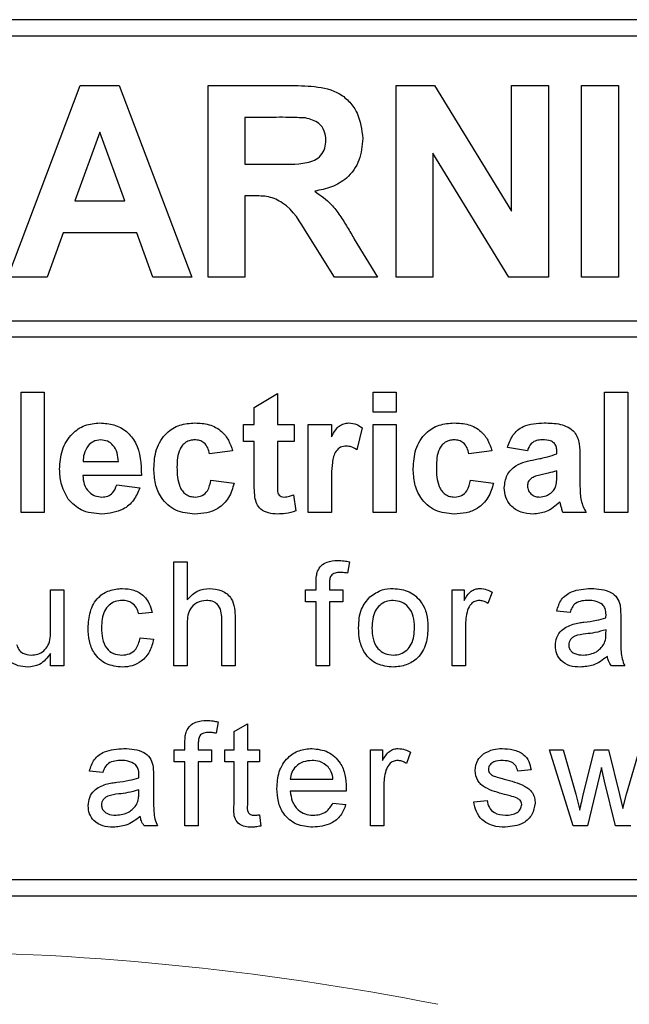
# Model space of a CAD drawing. Header units: millimetres. Extents: x 5 to 418, y 2 to 292.
# Tile 24 of 50: x 111.67 to 114.45, y 169.51 to 174.01. Entities that reach past the tile are written whole.
import ezdxf

# ---------------------------------------------------------------- set-up
doc = ezdxf.new("R2010")
doc.units = ezdxf.units.MM

msp = doc.modelspace()

# ---------------------------------------------------------------- linework, layer by layer
at = {"color": 7, "linetype": 'Continuous', "lineweight": 25}
for p, q in [((117.3586, 174.0065), (104.8586, 174.0065)), ((117.3586, 173.9315), (108.0586, 173.9315)), ((111.6116, 172.8315), (111.9424, 173.7065)), ((111.9424, 173.7065), (112.1206, 173.7065)), ((112.1206, 173.7065), (112.453, 172.8315)), ((112.5266, 173.7065), (112.8938, 173.7065)), ((112.5266, 172.8315), (112.5266, 173.7065)), ((113.3854, 172.8315), (113.3854, 173.7065)), ((113.3854, 173.7065), (113.5612, 173.7065)), ((113.5612, 173.7065), (113.9127, 173.1315)), ((113.9127, 173.1315), (113.9127, 173.7065)), ((113.9127, 173.7065), (114.0809, 173.7065)), ((114.0809, 173.7065), (114.0809, 172.8315)), ((114.233, 172.8315), (114.233, 173.7065)), ((114.233, 173.7065), (114.4013, 173.7065)), ((114.4013, 173.7065), (114.4013, 172.8315)), ((112.6948, 173.5606), (112.6948, 173.3475)), ((112.8379, 173.5606), (112.6948, 173.5606)), ((112.0323, 173.4933), (111.9177, 173.1792)), ((112.1473, 173.1792), (112.0323, 173.4933)), ((113.8999, 172.8315), (113.5537, 173.3976)), ((113.5537, 173.3976), (113.5537, 172.8315)), ((112.6948, 173.3475), (112.8303, 173.3475)), ((111.9177, 173.1792), (112.1473, 173.1792)), ((112.6948, 173.2016), (112.6948, 172.8315)), ((112.7325, 173.2016), (112.6948, 173.2016)), ((111.8649, 173.0334), (111.7911, 172.8315)), ((112.2007, 173.0334), (111.8649, 173.0334)), ((112.2745, 172.8315), (112.2007, 173.0334)), ((113.1039, 172.8315), (112.9795, 173.03)), ((113.1946, 173.0046), (113.3006, 172.8315)), ((111.7911, 172.8315), (111.6116, 172.8315)), ((112.453, 172.8315), (112.2745, 172.8315)), ((112.6948, 172.8315), (112.5266, 172.8315)), ((113.3006, 172.8315), (113.1039, 172.8315)), ((113.5537, 172.8315), (113.3854, 172.8315)), ((114.0809, 172.8315), (113.8999, 172.8315)), ((114.4013, 172.8315), (114.233, 172.8315)), ((108.0586, 172.6316), (117.5336, 172.6316)), ((117.5336, 172.5566), (108.0586, 172.5566)), ((111.6727, 171.7565), (111.6727, 172.3065)), ((111.6727, 172.3065), (111.7784, 172.3065)), ((111.7784, 172.3065), (111.7784, 171.7565)), ((112.7374, 172.2359), (112.8432, 172.2994)), ((112.8432, 172.2994), (112.8432, 172.1584)), ((113.2803, 172.2148), (113.2803, 172.3065)), ((113.2803, 172.3065), (113.3861, 172.3065)), ((113.3861, 172.3065), (113.3861, 172.2148)), ((114.338, 171.7565), (114.338, 172.3065)), ((114.338, 172.3065), (114.4438, 172.3065)), ((114.4438, 172.3065), (114.4438, 171.7565)), ((112.7374, 172.1584), (112.7374, 172.2359)), ((113.3861, 172.2148), (113.2803, 172.2148)), ((112.688, 172.0808), (112.688, 172.1584)), ((112.688, 172.1584), (112.7374, 172.1584)), ((112.8432, 172.1584), (112.9207, 172.1584)), ((112.9207, 172.1584), (112.9207, 172.0808)), ((112.9842, 172.1584), (113.09, 172.1584)), ((112.9842, 171.7565), (112.9842, 172.1584)), ((113.09, 172.1584), (113.09, 172.1023)), ((113.231, 172.1432), (113.2063, 172.0426)), ((113.2803, 171.7565), (113.2803, 172.1584)), ((113.2803, 172.1584), (113.3861, 172.1584)), ((113.3861, 172.1584), (113.3861, 171.7565)), ((112.7374, 172.0808), (112.688, 172.0808)), ((112.7374, 171.9028), (112.7374, 172.0808)), ((112.9207, 172.0808), (112.8432, 172.0808)), ((112.8432, 172.0808), (112.8432, 171.9081)), ((113.9855, 172.0385), (113.8938, 172.0526)), ((112.6387, 172.0385), (112.5329, 172.0244)), ((113.8233, 172.0385), (113.7175, 172.0244)), ((114.1195, 172.0244), (114.1195, 172.0344)), ((114.2252, 172.0114), (114.2252, 171.8879)), ((111.9566, 171.9891), (112.1169, 171.9891)), ((112.2227, 171.9257), (111.9547, 171.9257)), ((114.1195, 171.9269), (114.1195, 171.9468)), ((112.1098, 171.8834), (112.2156, 171.8693)), ((112.54, 171.9045), (112.6457, 171.8904)), ((113.09, 171.8757), (113.09, 171.7565)), ((113.7246, 171.9045), (113.8303, 171.8904)), ((112.9172, 171.8371), (112.9278, 171.7634)), ((111.7784, 171.7565), (111.6727, 171.7565)), ((113.09, 171.7565), (112.9842, 171.7565)), ((113.3861, 171.7565), (113.2803, 171.7565)), ((114.2534, 171.7565), (114.1477, 171.7565)), ((114.4438, 171.7565), (114.338, 171.7565)), ((112.37, 171.0565), (112.37, 171.5315)), ((112.37, 171.5315), (112.4309, 171.5315)), ((112.4309, 171.5315), (112.4309, 171.358)), ((113.1721, 171.5315), (113.1635, 171.4797)), ((113.0204, 171.4036), (113.0204, 171.4389)), ((113.0813, 171.433), (113.0813, 171.4036)), ((111.8073, 171.4036), (111.8682, 171.4036)), ((111.8073, 171.2213), (111.8073, 171.4036)), ((111.8682, 171.4036), (111.8682, 171.0565)), ((112.9716, 171.3488), (112.9716, 171.4036)), ((112.9716, 171.4036), (113.0204, 171.4036)), ((113.0813, 171.4036), (113.1422, 171.4036)), ((113.1422, 171.4036), (113.1422, 171.3488)), ((113.6416, 171.0565), (113.6416, 171.4036)), ((113.6416, 171.4036), (113.6964, 171.4036)), ((113.6964, 171.4036), (113.6964, 171.3551)), ((113.8243, 171.3934), (113.8052, 171.3406)), ((113.0204, 171.3488), (112.9716, 171.3488)), ((113.0204, 171.0565), (113.0204, 171.3488)), ((113.1422, 171.3488), (113.0813, 171.3488)), ((113.0813, 171.3488), (113.0813, 171.0565)), ((112.2714, 171.3), (112.2105, 171.294)), ((114.1799, 171.3), (114.119, 171.3061)), ((114.4113, 171.2815), (114.4113, 171.2072)), ((112.4309, 171.2427), (112.4309, 171.0565)), ((112.5893, 171.0565), (112.5893, 171.2722)), ((112.6502, 171.2753), (112.6502, 171.0565)), ((113.7025, 171.2409), (113.7025, 171.0565)), ((114.344, 171.2032), (114.3443, 171.2209)), ((112.2166, 171.1843), (112.2775, 171.1782)), ((111.8073, 171.0565), (111.8073, 171.1132)), ((111.8682, 171.0565), (111.8073, 171.0565)), ((112.4309, 171.0565), (112.37, 171.0565)), ((112.6502, 171.0565), (112.5893, 171.0565)), ((113.0813, 171.0565), (113.0204, 171.0565)), ((113.7025, 171.0565), (113.6416, 171.0565)), ((114.4296, 171.0565), (114.3687, 171.0565)), ((112.5729, 170.8008), (112.5642, 170.7489)), ((112.6453, 170.7573), (112.7062, 170.7919)), ((112.7062, 170.7919), (112.7062, 170.6728)), ((112.6453, 170.6728), (112.6453, 170.7573)), ((112.4211, 170.6728), (112.4211, 170.7081)), ((112.482, 170.7022), (112.482, 170.6728)), ((112.3724, 170.618), (112.3724, 170.6728)), ((112.3724, 170.6728), (112.4211, 170.6728)), ((112.482, 170.6728), (112.5429, 170.6728)), ((112.5429, 170.6728), (112.5429, 170.618)), ((112.6027, 170.618), (112.6027, 170.6728)), ((112.6027, 170.6728), (112.6453, 170.6728)), ((112.7062, 170.6728), (112.761, 170.6728)), ((112.761, 170.6728), (112.761, 170.618)), ((113.2689, 170.3257), (113.2689, 170.6728)), ((113.2689, 170.6728), (113.3237, 170.6728)), ((113.3237, 170.6728), (113.3237, 170.6244)), ((113.4516, 170.6626), (113.4325, 170.6098)), ((114.0855, 170.6728), (114.1489, 170.6728)), ((114.1939, 170.3257), (114.0855, 170.6728)), ((114.1489, 170.6728), (114.2069, 170.4705)), ((114.2405, 170.4675), (114.2919, 170.6728)), ((114.2919, 170.6728), (114.3549, 170.6728)), ((114.3549, 170.6728), (114.406, 170.4686)), ((114.4385, 170.471), (114.4969, 170.6728)), ((112.4211, 170.618), (112.3724, 170.618)), ((112.4211, 170.3257), (112.4211, 170.618)), ((112.5429, 170.618), (112.482, 170.618)), ((112.482, 170.618), (112.482, 170.3257)), ((112.6453, 170.618), (112.6027, 170.618)), ((112.6453, 170.4232), (112.6453, 170.618)), ((112.7062, 170.618), (112.7062, 170.421)), ((112.761, 170.618), (112.7062, 170.618)), ((112.0461, 170.5693), (111.9852, 170.5754)), ((114.0021, 170.5815), (113.9412, 170.5754)), ((114.323, 170.5927), (114.2591, 170.3257)), ((114.3373, 170.53), (114.323, 170.5927)), ((112.2775, 170.5507), (112.2775, 170.4764)), ((112.9023, 170.5388), (113.0971, 170.5388)), ((114.3869, 170.3257), (114.3373, 170.53)), ((112.2102, 170.4724), (112.2105, 170.4901)), ((113.1578, 170.484), (112.9023, 170.484)), ((113.3298, 170.5101), (113.3298, 170.3257)), ((114.2069, 170.4705), (114.2244, 170.3979)), ((114.406, 170.4686), (114.4204, 170.4051)), ((114.4204, 170.4051), (114.4385, 170.471)), ((113.0965, 170.4292), (113.1561, 170.4231)), ((113.7402, 170.4353), (113.8011, 170.4414)), ((112.761, 170.3759), (112.7671, 170.3248)), ((112.2957, 170.3257), (112.2348, 170.3257)), ((112.482, 170.3257), (112.4211, 170.3257)), ((113.3298, 170.3257), (113.2689, 170.3257)), ((114.2591, 170.3257), (114.1939, 170.3257)), ((114.4577, 170.3257), (114.3869, 170.3257)), ((108.0586, 170.0815), (117.3586, 170.0815)), ((104.8586, 170.0065), (117.3586, 170.0065))]:
    msp.add_line(p, q, dxfattribs=at)
at = {"color": 7, "linetype": 'Continuous', "lineweight": 18}
msp.add_arc((111.1086, 157.0065), 12.7457, 78.83718, 101.16282, dxfattribs=at)
at = {"color": 7, "linetype": 'Continuous', "lineweight": 25}
for points, knots in [([(112.8938, 173.7065), (112.9335, 173.7058), (113.0127, 173.7046), (113.114, 173.6836), (113.1758, 173.6313), (113.2214, 173.5645), (113.2285, 173.5042), (113.2333, 173.464)], [0, 0, 0, 0, 0.25114, 0.500537, 0.625744, 0.751058, 1, 1, 1, 1]), ([(112.9716, 173.5578), (112.9467, 173.5589), (112.9021, 173.5608), (112.8575, 173.5607), (112.8379, 173.5606)], [0, 0, 0, 0, 0.5599204, 1, 1, 1, 1]), ([(113.065, 173.4563), (113.0639, 173.4706), (113.0615, 173.4991), (113.0295, 173.5423), (112.9936, 173.5519), (112.9716, 173.5578)], [0, 0, 0, 0, 0.281075, 0.561271, 1, 1, 1, 1]), ([(112.8303, 173.3475), (112.8799, 173.3458), (112.9418, 173.3437), (113.014, 173.3629), (113.0439, 173.386), (113.0627, 173.4192), (113.0642, 173.4439), (113.065, 173.4563)], [0, 0, 0, 0, 0.500907, 0.62571, 0.750358, 0.875023, 1, 1, 1, 1]), ([(113.2333, 173.464), (113.2304, 173.4303), (113.2247, 173.3628), (113.1677, 173.283), (113.0917, 173.2391), (113.0398, 173.2286), (113.0138, 173.2234)], [0, 0, 0, 0, 0.279941, 0.558972, 0.779184, 1, 1, 1, 1]), ([(113.0138, 173.2234), (113.0405, 173.2044), (113.0845, 173.1731), (113.1294, 173.1128), (113.1632, 173.0595), (113.1841, 173.0229), (113.1946, 173.0046)], [0, 0, 0, 0, 0.339558, 0.559576, 0.779793, 1, 1, 1, 1]), ([(112.9795, 173.03), (112.948, 173.0832), (112.9042, 173.1569), (112.8034, 173.2024), (112.7562, 173.2019), (112.7325, 173.2016)], [0, 0, 0, 0, 0.560986, 0.7793028, 1, 1, 1, 1]), ([(111.8489, 171.9544), (111.8508, 171.984), (111.8544, 172.0429), (111.8987, 172.1151), (111.9629, 172.1591), (112.0092, 172.1633), (112.0324, 172.1654)], [0, 0, 0, 0, 0.280674, 0.559798, 0.779762, 1, 1, 1, 1]), ([(112.0324, 172.1654), (112.0542, 172.1639), (112.0978, 172.161), (112.1566, 172.129), (112.2173, 172.0533), (112.2205, 171.9783), (112.2227, 171.9257)], [0, 0, 0, 0, 0.187379, 0.374307, 0.561261, 1, 1, 1, 1]), ([(112.2791, 171.9571), (112.2809, 171.9868), (112.2846, 172.0461), (112.3293, 172.1195), (112.3964, 172.1603), (112.4431, 172.1637), (112.4665, 172.1654)], [0, 0, 0, 0, 0.2807057, 0.5596535, 0.7795047, 1, 1, 1, 1]), ([(112.4665, 172.1654), (112.4883, 172.1643), (112.5319, 172.162), (112.5874, 172.1324), (112.6222, 172.0872), (112.6332, 172.0548), (112.6387, 172.0385)], [0, 0, 0, 0, 0.2804538, 0.5593239, 0.7793618, 1, 1, 1, 1]), ([(113.09, 172.1023), (113.0962, 172.1128), (113.1064, 172.1301), (113.1245, 172.1519), (113.1461, 172.1635), (113.1619, 172.1648), (113.1698, 172.1654)], [0, 0, 0, 0, 0.340473, 0.560492, 0.780168, 1, 1, 1, 1]), ([(113.1698, 172.1654), (113.1823, 172.164), (113.2045, 172.1614), (113.2229, 172.1488), (113.231, 172.1432)], [0, 0, 0, 0, 0.559075, 1, 1, 1, 1]), ([(113.4637, 171.9571), (113.4655, 171.9868), (113.4692, 172.0461), (113.514, 172.1195), (113.581, 172.1603), (113.6277, 172.1637), (113.6511, 172.1654)], [0, 0, 0, 0, 0.280705, 0.559649, 0.779505, 1, 1, 1, 1]), ([(113.6511, 172.1654), (113.673, 172.1643), (113.7166, 172.162), (113.7721, 172.1324), (113.8068, 172.0872), (113.8178, 172.0548), (113.8233, 172.0385)], [0, 0, 0, 0, 0.280454, 0.559325, 0.779358, 1, 1, 1, 1]), ([(113.8938, 172.0526), (113.9007, 172.0723), (113.9144, 172.1116), (113.9744, 172.1617), (114.0287, 172.164), (114.0619, 172.1654)], [0, 0, 0, 0, 0.280772, 0.559848, 1, 1, 1, 1]), ([(114.0619, 172.1654), (114.0866, 172.165), (114.1355, 172.164), (114.2034, 172.1327), (114.2252, 172.0693), (114.2252, 172.0308), (114.2252, 172.0114)], [0, 0, 0, 0, 0.281738, 0.560037, 0.778339, 1, 1, 1, 1]), ([(112.0371, 172.0879), (112.0246, 172.0864), (112.0021, 172.0839), (111.9861, 172.0682), (111.9791, 172.0613)], [0, 0, 0, 0, 0.558905, 1, 1, 1, 1]), ([(112.1169, 171.9891), (112.116, 172.0025), (112.1142, 172.029), (112.0963, 172.0625), (112.0685, 172.0843), (112.0476, 172.0867), (112.0371, 172.0879)], [0, 0, 0, 0, 0.2809918, 0.5602688, 0.7802226, 1, 1, 1, 1]), ([(112.4656, 172.0879), (112.4586, 172.0874), (112.4446, 172.0865), (112.4251, 172.0778), (112.4092, 172.0638), (112.3865, 172.0279), (112.3856, 171.9921), (112.3848, 171.9634)], [0, 0, 0, 0, 0.125313, 0.250528, 0.37578, 0.501041, 1, 1, 1, 1]), ([(112.5329, 172.0244), (112.5309, 172.0338), (112.527, 172.0525), (112.5104, 172.0745), (112.4882, 172.0865), (112.4731, 172.0874), (112.4656, 172.0879)], [0, 0, 0, 0, 0.280573, 0.559635, 0.779612, 1, 1, 1, 1]), ([(113.6502, 172.0879), (113.6432, 172.0874), (113.6292, 172.0865), (113.6097, 172.0778), (113.5938, 172.0638), (113.5711, 172.0279), (113.5702, 171.9921), (113.5695, 171.9634)], [0, 0, 0, 0, 0.1253233, 0.2505371, 0.3757798, 0.5010453, 1, 1, 1, 1]), ([(113.7175, 172.0244), (113.7155, 172.0338), (113.7116, 172.0525), (113.695, 172.0745), (113.6728, 172.0865), (113.6577, 172.0874), (113.6502, 172.0879)], [0, 0, 0, 0, 0.280577, 0.559644, 0.779609, 1, 1, 1, 1]), ([(114.0514, 172.0879), (114.043, 172.0875), (114.0262, 172.0867), (113.9985, 172.0717), (113.9904, 172.0511), (113.9855, 172.0385)], [0, 0, 0, 0, 0.281243, 0.560541, 1, 1, 1, 1]), ([(114.1195, 172.0344), (114.1192, 172.0407), (114.1187, 172.0532), (114.1116, 172.0715), (114.088, 172.0876), (114.0665, 172.0878), (114.0514, 172.0879)], [0, 0, 0, 0, 0.187532, 0.374307, 0.560033, 1, 1, 1, 1]), ([(111.9791, 172.0613), (111.9714, 172.0489), (111.9576, 172.0266), (111.9569, 172.0006), (111.9566, 171.9891)], [0, 0, 0, 0, 0.558355, 1, 1, 1, 1]), ([(113.1583, 172.0597), (113.1491, 172.0587), (113.1307, 172.0569), (113.1028, 172.0304), (113.0894, 171.966), (113.0898, 171.9118), (113.09, 171.8757)], [0, 0, 0, 0, 0.124673, 0.248786, 0.498054, 1, 1, 1, 1]), ([(113.2063, 172.0426), (113.198, 172.0477), (113.1831, 172.0568), (113.1659, 172.0588), (113.1583, 172.0597)], [0, 0, 0, 0, 0.560272, 1, 1, 1, 1]), ([(113.8797, 171.8698), (113.882, 171.8896), (113.8866, 171.9292), (113.9395, 171.982), (113.9896, 171.9919), (114.0203, 171.998)], [0, 0, 0, 0, 0.279645, 0.558297, 1, 1, 1, 1]), ([(114.0203, 171.998), (114.0391, 172.0017), (114.0728, 172.0083), (114.1052, 172.0195), (114.1195, 172.0244)], [0, 0, 0, 0, 0.560212, 1, 1, 1, 1]), ([(111.8884, 171.8173), (111.8752, 171.8413), (111.8516, 171.8842), (111.8498, 171.9329), (111.8489, 171.9544)], [0, 0, 0, 0, 0.558866, 1, 1, 1, 1]), ([(112.4657, 171.7494), (112.436, 171.7523), (112.3766, 171.7582), (112.3122, 171.8166), (112.2827, 171.8875), (112.2803, 171.9339), (112.2791, 171.9571)], [0, 0, 0, 0, 0.279703, 0.558482, 0.778947, 1, 1, 1, 1]), ([(112.3848, 171.9634), (112.3855, 171.9327), (112.3864, 171.8944), (112.4083, 171.8546), (112.4247, 171.8387), (112.4453, 171.8286), (112.4604, 171.8275), (112.4679, 171.827)], [0, 0, 0, 0, 0.499292, 0.624554, 0.749759, 0.874777, 1, 1, 1, 1]), ([(113.6503, 171.7494), (113.6206, 171.7523), (113.5612, 171.7582), (113.4968, 171.8166), (113.4673, 171.8875), (113.4649, 171.9339), (113.4637, 171.9571)], [0, 0, 0, 0, 0.279708, 0.558486, 0.778948, 1, 1, 1, 1]), ([(113.5695, 171.9634), (113.5701, 171.9327), (113.571, 171.8944), (113.5929, 171.8546), (113.6093, 171.8387), (113.63, 171.8286), (113.645, 171.8275), (113.6525, 171.827)], [0, 0, 0, 0, 0.499288, 0.624549, 0.74976, 0.874778, 1, 1, 1, 1]), ([(111.9547, 171.9257), (111.9559, 171.9119), (111.9583, 171.8843), (111.9792, 171.8506), (112.0094, 171.8301), (112.0311, 171.828), (112.042, 171.827)], [0, 0, 0, 0, 0.280685, 0.559816, 0.779791, 1, 1, 1, 1]), ([(112.8432, 171.9081), (112.8434, 171.8917), (112.8436, 171.8714), (112.8443, 171.8465), (112.8505, 171.8353), (112.861, 171.8281), (112.8692, 171.8273), (112.8734, 171.827)], [0, 0, 0, 0, 0.5010007, 0.6262669, 0.7510627, 0.8753715, 1, 1, 1, 1]), ([(114.0049, 171.914), (113.9988, 171.9087), (113.9879, 171.8992), (113.9862, 171.885), (113.9855, 171.8787)], [0, 0, 0, 0, 0.559617, 1, 1, 1, 1]), ([(114.1195, 171.9468), (114.1064, 171.9431), (114.0849, 171.937), (114.0546, 171.9306), (114.0288, 171.9249), (114.0128, 171.9176), (114.0049, 171.914)], [0, 0, 0, 0, 0.34019, 0.560369, 0.780506, 1, 1, 1, 1]), ([(114.1156, 171.878), (114.117, 171.8871), (114.1195, 171.9033), (114.1195, 171.9197), (114.1195, 171.9269)], [0, 0, 0, 0, 0.559591, 1, 1, 1, 1]), ([(112.042, 171.827), (112.0509, 171.8277), (112.0689, 171.8292), (112.0968, 171.8479), (112.1049, 171.8699), (112.1098, 171.8834)], [0, 0, 0, 0, 0.28066, 0.560494, 1, 1, 1, 1]), ([(112.2156, 171.8693), (112.2072, 171.8498), (112.1903, 171.8108), (112.131, 171.7587), (112.0758, 171.7529), (112.0422, 171.7494)], [0, 0, 0, 0, 0.28101, 0.561324, 1, 1, 1, 1]), ([(112.6457, 171.8904), (112.639, 171.8678), (112.6257, 171.8227), (112.5781, 171.7741), (112.521, 171.7521), (112.4841, 171.7503), (112.4657, 171.7494)], [0, 0, 0, 0, 0.280235, 0.559158, 0.779323, 1, 1, 1, 1]), ([(112.4679, 171.827), (112.479, 171.8281), (112.5011, 171.8304), (112.5307, 171.8597), (112.5364, 171.8875), (112.54, 171.9045)], [0, 0, 0, 0, 0.280169, 0.558974, 1, 1, 1, 1]), ([(112.7408, 171.8266), (112.7395, 171.8408), (112.7373, 171.8661), (112.7374, 171.8916), (112.7374, 171.9028)], [0, 0, 0, 0, 0.559838, 1, 1, 1, 1]), ([(113.8303, 171.8904), (113.8237, 171.8678), (113.8103, 171.8227), (113.7627, 171.7741), (113.7056, 171.7521), (113.6688, 171.7503), (113.6503, 171.7494)], [0, 0, 0, 0, 0.280233, 0.559157, 0.77933, 1, 1, 1, 1]), ([(113.6525, 171.827), (113.6636, 171.8281), (113.6857, 171.8304), (113.7153, 171.8597), (113.7211, 171.8875), (113.7246, 171.9045)], [0, 0, 0, 0, 0.2801579, 0.5589673, 1, 1, 1, 1]), ([(114.0113, 171.7494), (113.9924, 171.7507), (113.9548, 171.7534), (113.9097, 171.7836), (113.8835, 171.8255), (113.881, 171.8551), (113.8797, 171.8698)], [0, 0, 0, 0, 0.280487, 0.559529, 0.779599, 1, 1, 1, 1]), ([(113.9855, 171.8787), (113.9865, 171.8708), (113.9886, 171.855), (114.0038, 171.8379), (114.022, 171.8283), (114.0345, 171.8274), (114.0407, 171.827)], [0, 0, 0, 0, 0.279281, 0.559109, 0.779434, 1, 1, 1, 1]), ([(114.0919, 171.8448), (114.0978, 171.85), (114.1084, 171.8592), (114.1134, 171.8722), (114.1156, 171.878)], [0, 0, 0, 0, 0.559829, 1, 1, 1, 1]), ([(114.2252, 171.8879), (114.2255, 171.8724), (114.2258, 171.847), (114.2297, 171.8116), (114.2394, 171.783), (114.2488, 171.7653), (114.2534, 171.7565)], [0, 0, 0, 0, 0.340157, 0.560082, 0.77998, 1, 1, 1, 1]), ([(112.0422, 171.7494), (112.0085, 171.7518), (111.9485, 171.7561), (111.9067, 171.7986), (111.8884, 171.8173)], [0, 0, 0, 0, 0.560383, 1, 1, 1, 1]), ([(112.8427, 171.7494), (112.8295, 171.7503), (112.8031, 171.7522), (112.7683, 171.7678), (112.747, 171.7959), (112.7429, 171.8164), (112.7408, 171.8266)], [0, 0, 0, 0, 0.280583, 0.560416, 0.779454, 1, 1, 1, 1]), ([(112.8734, 171.827), (112.8817, 171.828), (112.8967, 171.8299), (112.9109, 171.8349), (112.9172, 171.8371)], [0, 0, 0, 0, 0.559494, 1, 1, 1, 1]), ([(114.0407, 171.827), (114.051, 171.8281), (114.0696, 171.8302), (114.0851, 171.8403), (114.0919, 171.8448)], [0, 0, 0, 0, 0.559313, 1, 1, 1, 1]), ([(114.1339, 171.8035), (114.1139, 171.7864), (114.0781, 171.756), (114.0317, 171.7514), (114.0113, 171.7494)], [0, 0, 0, 0, 0.559727, 1, 1, 1, 1]), ([(114.1376, 171.7902), (114.137, 171.7927), (114.1359, 171.7972), (114.1345, 171.8016), (114.1339, 171.8035)], [0, 0, 0, 0, 0.5598079, 1, 1, 1, 1]), ([(114.1477, 171.7565), (114.1456, 171.7627), (114.142, 171.7739), (114.139, 171.7852), (114.1376, 171.7902)], [0, 0, 0, 0, 0.5599327, 1, 1, 1, 1]), ([(112.9278, 171.7634), (112.9122, 171.7588), (112.8844, 171.7505), (112.8555, 171.7497), (112.8427, 171.7494)], [0, 0, 0, 0, 0.559738, 1, 1, 1, 1]), ([(113.0268, 171.4885), (113.032, 171.4975), (113.0424, 171.5155), (113.0752, 171.5351), (113.1019, 171.5366), (113.1182, 171.5375)], [0, 0, 0, 0, 0.279462, 0.559664, 1, 1, 1, 1]), ([(113.1182, 171.5375), (113.1283, 171.5371), (113.1465, 171.5364), (113.1643, 171.533), (113.1721, 171.5315)], [0, 0, 0, 0, 0.559939, 1, 1, 1, 1]), ([(113.0204, 171.4389), (113.0204, 171.4483), (113.0205, 171.4652), (113.0249, 171.4814), (113.0268, 171.4885)], [0, 0, 0, 0, 0.560407, 1, 1, 1, 1]), ([(113.1294, 171.4827), (113.1218, 171.4825), (113.1068, 171.4821), (113.087, 171.4703), (113.0819, 171.4507), (113.0815, 171.4389), (113.0813, 171.433)], [0, 0, 0, 0, 0.281459, 0.557685, 0.778518, 1, 1, 1, 1]), ([(113.1635, 171.4797), (113.1571, 171.4806), (113.1458, 171.4823), (113.1344, 171.4826), (113.1294, 171.4827)], [0, 0, 0, 0, 0.559921, 1, 1, 1, 1]), ([(111.9791, 171.2287), (111.9806, 171.2539), (111.9837, 171.3042), (112.018, 171.3691), (112.0755, 171.4038), (112.115, 171.4077), (112.1348, 171.4097)], [0, 0, 0, 0, 0.28084, 0.559677, 0.77958, 1, 1, 1, 1]), ([(112.1348, 171.4097), (112.1529, 171.4084), (112.1888, 171.406), (112.2332, 171.3792), (112.2609, 171.3412), (112.2679, 171.3138), (112.2714, 171.3)], [0, 0, 0, 0, 0.280273, 0.559434, 0.779546, 1, 1, 1, 1]), ([(112.4309, 171.358), (112.4467, 171.3744), (112.4749, 171.4037), (112.5151, 171.4078), (112.5327, 171.4097)], [0, 0, 0, 0, 0.559337, 1, 1, 1, 1]), ([(112.5327, 171.4097), (112.552, 171.408), (112.5903, 171.4047), (112.6354, 171.369), (112.6491, 171.3204), (112.6498, 171.2903), (112.6502, 171.2753)], [0, 0, 0, 0, 0.280319, 0.5583217, 0.7785583, 1, 1, 1, 1]), ([(113.2141, 171.23), (113.2154, 171.2598), (113.2179, 171.313), (113.2515, 171.3537), (113.2663, 171.3715)], [0, 0, 0, 0, 0.56098, 1, 1, 1, 1]), ([(113.2663, 171.3715), (113.2843, 171.384), (113.3165, 171.4063), (113.3554, 171.4086), (113.3726, 171.4097)], [0, 0, 0, 0, 0.559034, 1, 1, 1, 1]), ([(113.3726, 171.4097), (113.3975, 171.4069), (113.4474, 171.4015), (113.5017, 171.3527), (113.5276, 171.2935), (113.5297, 171.2544), (113.5307, 171.2349)], [0, 0, 0, 0, 0.279564, 0.558605, 0.779009, 1, 1, 1, 1]), ([(113.6964, 171.3551), (113.7055, 171.3706), (113.7182, 171.3922), (113.7465, 171.4078), (113.7603, 171.409), (113.7673, 171.4097)], [0, 0, 0, 0, 0.55961, 0.779785, 1, 1, 1, 1]), ([(113.7673, 171.4097), (113.7785, 171.4086), (113.7985, 171.4066), (113.8164, 171.3974), (113.8243, 171.3934)], [0, 0, 0, 0, 0.559565, 1, 1, 1, 1]), ([(114.119, 171.3061), (114.1246, 171.325), (114.1357, 171.3627), (114.1958, 171.4048), (114.2457, 171.4078), (114.2763, 171.4097)], [0, 0, 0, 0, 0.280452, 0.559306, 1, 1, 1, 1]), ([(114.2763, 171.4097), (114.308, 171.408), (114.3522, 171.4056), (114.3977, 171.3692), (114.4048, 171.3454), (114.4084, 171.3335)], [0, 0, 0, 0, 0.559256, 0.779197, 1, 1, 1, 1]), ([(112.1352, 171.3549), (112.1241, 171.3539), (112.1019, 171.3521), (112.0728, 171.3343), (112.0432, 171.295), (112.0413, 171.257), (112.04, 171.2303)], [0, 0, 0, 0, 0.187099, 0.373883, 0.560758, 1, 1, 1, 1]), ([(112.2105, 171.294), (112.2074, 171.3034), (112.2014, 171.3222), (112.1817, 171.3424), (112.1584, 171.3534), (112.143, 171.3544), (112.1352, 171.3549)], [0, 0, 0, 0, 0.2802188, 0.5594785, 0.7796565, 1, 1, 1, 1]), ([(112.519, 171.3549), (112.5039, 171.3527), (112.4738, 171.3483), (112.4326, 171.3071), (112.4316, 171.2671), (112.4309, 171.2427)], [0, 0, 0, 0, 0.2802043, 0.5593302, 1, 1, 1, 1]), ([(112.5893, 171.2722), (112.5888, 171.2838), (112.5879, 171.3069), (112.5731, 171.3373), (112.5464, 171.353), (112.5282, 171.3542), (112.519, 171.3549)], [0, 0, 0, 0, 0.281217, 0.559796, 0.779375, 1, 1, 1, 1]), ([(113.3726, 171.3549), (113.3614, 171.3539), (113.3391, 171.352), (113.31, 171.3339), (113.2792, 171.2953), (113.2767, 171.257), (113.275, 171.2302)], [0, 0, 0, 0, 0.1871273, 0.3740183, 0.5610918, 1, 1, 1, 1]), ([(113.4698, 171.232), (113.4691, 171.2486), (113.4676, 171.2815), (113.4462, 171.3236), (113.4116, 171.3506), (113.3856, 171.3534), (113.3726, 171.3549)], [0, 0, 0, 0, 0.281052, 0.560305, 0.780171, 1, 1, 1, 1]), ([(113.7649, 171.3549), (113.758, 171.354), (113.7441, 171.3523), (113.7233, 171.3371), (113.7162, 171.3205), (113.7119, 171.3104)], [0, 0, 0, 0, 0.280293, 0.560953, 1, 1, 1, 1]), ([(113.8052, 171.3406), (113.7983, 171.345), (113.7859, 171.3529), (113.7713, 171.3543), (113.7649, 171.3549)], [0, 0, 0, 0, 0.560115, 1, 1, 1, 1]), ([(114.2653, 171.3549), (114.255, 171.3545), (114.2343, 171.3539), (114.2055, 171.3447), (114.1879, 171.3233), (114.1826, 171.3078), (114.1799, 171.3)], [0, 0, 0, 0, 0.280854, 0.559752, 0.779531, 1, 1, 1, 1]), ([(114.3286, 171.3365), (114.3176, 171.3428), (114.298, 171.3542), (114.2753, 171.3546), (114.2653, 171.3549)], [0, 0, 0, 0, 0.557868, 1, 1, 1, 1]), ([(114.3443, 171.2899), (114.3441, 171.2996), (114.3437, 171.3169), (114.3332, 171.3305), (114.3286, 171.3365)], [0, 0, 0, 0, 0.5619438, 1, 1, 1, 1]), ([(114.4084, 171.3335), (114.4094, 171.3238), (114.4113, 171.3065), (114.4113, 171.2891), (114.4113, 171.2815)], [0, 0, 0, 0, 0.55976, 1, 1, 1, 1]), ([(113.7119, 171.3104), (113.7088, 171.2976), (113.7033, 171.2747), (113.7027, 171.2512), (113.7025, 171.2409)], [0, 0, 0, 0, 0.559836, 1, 1, 1, 1]), ([(114.344, 171.2757), (114.3441, 171.2783), (114.3442, 171.2831), (114.3443, 171.2878), (114.3443, 171.2899)], [0, 0, 0, 0, 0.560161, 1, 1, 1, 1]), ([(113.5307, 171.2349), (113.5299, 171.209), (113.5282, 171.1574), (113.4911, 171.0924), (113.4332, 171.0564), (113.3928, 171.0524), (113.3726, 171.0504)], [0, 0, 0, 0, 0.281051, 0.559525, 0.7796, 1, 1, 1, 1]), ([(114.1129, 171.1485), (114.1142, 171.1613), (114.1169, 171.1869), (114.1436, 171.2267), (114.1747, 171.2393), (114.1936, 171.247)], [0, 0, 0, 0, 0.280492, 0.560994, 1, 1, 1, 1]), ([(114.1936, 171.247), (114.2029, 171.249), (114.2194, 171.2526), (114.2363, 171.2548), (114.2437, 171.2557)], [0, 0, 0, 0, 0.55989, 1, 1, 1, 1]), ([(114.2437, 171.2557), (114.2627, 171.2581), (114.2966, 171.2624), (114.3296, 171.2716), (114.344, 171.2757)], [0, 0, 0, 0, 0.5601728, 1, 1, 1, 1]), ([(111.7182, 171.1052), (111.7286, 171.1062), (111.7493, 171.1083), (111.7773, 171.1236), (111.8066, 171.1598), (111.807, 171.1959), (111.8073, 171.2213)], [0, 0, 0, 0, 0.187108, 0.37425, 0.56082, 1, 1, 1, 1]), ([(112.1349, 171.0504), (112.1097, 171.053), (112.0593, 171.0583), (112.0054, 171.1089), (111.9818, 171.1696), (111.98, 171.209), (111.9791, 171.2287)], [0, 0, 0, 0, 0.279594, 0.558344, 0.778837, 1, 1, 1, 1]), ([(112.04, 171.2303), (112.0406, 171.2138), (112.0418, 171.181), (112.059, 171.1369), (112.0938, 171.1092), (112.1198, 171.1065), (112.1328, 171.1052)], [0, 0, 0, 0, 0.281274, 0.560536, 0.780119, 1, 1, 1, 1]), ([(113.3726, 171.0504), (113.3471, 171.0531), (113.2962, 171.0584), (113.2409, 171.1088), (113.217, 171.1703), (113.215, 171.2101), (113.2141, 171.23)], [0, 0, 0, 0, 0.279619, 0.558373, 0.77888, 1, 1, 1, 1]), ([(113.275, 171.2302), (113.2757, 171.2134), (113.2772, 171.1801), (113.2976, 171.1366), (113.3331, 171.1094), (113.3594, 171.1066), (113.3726, 171.1052)], [0, 0, 0, 0, 0.281138, 0.560379, 0.780168, 1, 1, 1, 1]), ([(113.3726, 171.1052), (113.3839, 171.1062), (113.4064, 171.1082), (113.4354, 171.127), (113.466, 171.1663), (113.4682, 171.2049), (113.4698, 171.232)], [0, 0, 0, 0, 0.1870417, 0.3739514, 0.5609704, 1, 1, 1, 1]), ([(114.2527, 171.2019), (114.2353, 171.2001), (114.2136, 171.1978), (114.1906, 171.1856), (114.1814, 171.1764), (114.175, 171.1648), (114.1742, 171.1562), (114.1738, 171.1519)], [0, 0, 0, 0, 0.500263, 0.625312, 0.75024, 0.875112, 1, 1, 1, 1]), ([(114.3443, 171.2209), (114.3275, 171.2161), (114.2973, 171.2077), (114.2663, 171.2037), (114.2527, 171.2019)], [0, 0, 0, 0, 0.559756, 1, 1, 1, 1]), ([(114.335, 171.155), (114.3381, 171.1637), (114.3438, 171.1793), (114.344, 171.1959), (114.344, 171.2032)], [0, 0, 0, 0, 0.558898, 1, 1, 1, 1]), ([(114.4113, 171.2072), (114.4114, 171.1898), (114.4115, 171.1612), (114.4128, 171.1214), (114.4167, 171.0877), (114.4253, 171.0669), (114.4296, 171.0565)], [0, 0, 0, 0, 0.340209, 0.560351, 0.780191, 1, 1, 1, 1]), ([(111.6525, 171.1539), (111.6552, 171.146), (111.6606, 171.1303), (111.6835, 171.1093), (111.705, 171.1067), (111.7182, 171.1052)], [0, 0, 0, 0, 0.280864, 0.561172, 1, 1, 1, 1]), ([(112.1328, 171.1052), (112.1447, 171.1063), (112.1685, 171.1086), (112.2048, 171.1353), (112.2121, 171.1657), (112.2166, 171.1843)], [0, 0, 0, 0, 0.280892, 0.560878, 1, 1, 1, 1]), ([(112.2775, 171.1782), (112.273, 171.159), (112.264, 171.1205), (112.2269, 171.0777), (112.1814, 171.0537), (112.1504, 171.0515), (112.1349, 171.0504)], [0, 0, 0, 0, 0.280212, 0.559516, 0.779591, 1, 1, 1, 1]), ([(114.2265, 171.0504), (114.2106, 171.0513), (114.179, 171.0531), (114.1395, 171.0762), (114.1162, 171.111), (114.114, 171.136), (114.1129, 171.1485)], [0, 0, 0, 0, 0.280821, 0.559687, 0.779717, 1, 1, 1, 1]), ([(114.1738, 171.1519), (114.1745, 171.1462), (114.1758, 171.1348), (114.1865, 171.1208), (114.2074, 171.1072), (114.2268, 171.106), (114.2404, 171.1052)], [0, 0, 0, 0, 0.186565, 0.373468, 0.560609, 1, 1, 1, 1]), ([(114.2404, 171.1052), (114.2618, 171.1078), (114.3001, 171.1126), (114.3243, 171.142), (114.335, 171.155)], [0, 0, 0, 0, 0.5597668, 1, 1, 1, 1]), ([(111.7018, 171.0504), (111.6876, 171.0516), (111.6593, 171.0542), (111.6231, 171.0729), (111.5998, 171.1024), (111.5943, 171.1241), (111.5915, 171.135)], [0, 0, 0, 0, 0.28029, 0.560183, 0.779621, 1, 1, 1, 1]), ([(111.8073, 171.1132), (111.7921, 171.0934), (111.7649, 171.058), (111.7211, 171.0527), (111.7018, 171.0504)], [0, 0, 0, 0, 0.559448, 1, 1, 1, 1]), ([(114.3504, 171.0991), (114.3296, 171.0836), (114.2925, 171.056), (114.2467, 171.0521), (114.2265, 171.0504)], [0, 0, 0, 0, 0.559965, 1, 1, 1, 1]), ([(114.3687, 171.0565), (114.3638, 171.0638), (114.3552, 171.077), (114.3519, 171.0923), (114.3504, 171.0991)], [0, 0, 0, 0, 0.5597646, 1, 1, 1, 1]), ([(112.4276, 170.7578), (112.4328, 170.7667), (112.4431, 170.7847), (112.476, 170.8044), (112.5026, 170.8059), (112.5189, 170.8068)], [0, 0, 0, 0, 0.279466, 0.559685, 1, 1, 1, 1]), ([(112.5189, 170.8068), (112.5291, 170.8064), (112.5472, 170.8056), (112.5651, 170.8023), (112.5729, 170.8008)], [0, 0, 0, 0, 0.559935, 1, 1, 1, 1]), ([(112.4211, 170.7081), (112.4212, 170.7175), (112.4213, 170.7344), (112.4257, 170.7506), (112.4276, 170.7578)], [0, 0, 0, 0, 0.560407, 1, 1, 1, 1]), ([(112.5302, 170.752), (112.5226, 170.7518), (112.5076, 170.7513), (112.4878, 170.7395), (112.4827, 170.7199), (112.4822, 170.7081), (112.482, 170.7022)], [0, 0, 0, 0, 0.281471, 0.55776, 0.778507, 1, 1, 1, 1]), ([(112.5642, 170.7489), (112.5579, 170.7499), (112.5466, 170.7516), (112.5352, 170.7518), (112.5302, 170.752)], [0, 0, 0, 0, 0.559904, 1, 1, 1, 1]), ([(111.9852, 170.5754), (111.9907, 170.5943), (112.0019, 170.6319), (112.062, 170.674), (112.1119, 170.677), (112.1424, 170.6789)], [0, 0, 0, 0, 0.280422, 0.559301, 1, 1, 1, 1]), ([(112.1424, 170.6789), (112.1742, 170.6772), (112.2184, 170.6748), (112.2639, 170.6385), (112.271, 170.6147), (112.2745, 170.6028)], [0, 0, 0, 0, 0.559256, 0.779197, 1, 1, 1, 1]), ([(112.8414, 170.4963), (112.8429, 170.522), (112.8459, 170.5734), (112.8843, 170.6367), (112.9412, 170.6738), (112.9816, 170.6772), (113.0018, 170.6789)], [0, 0, 0, 0, 0.280742, 0.55979, 0.779671, 1, 1, 1, 1]), ([(113.0018, 170.6789), (113.027, 170.676), (113.0774, 170.6701), (113.131, 170.6193), (113.155, 170.5587), (113.157, 170.5193), (113.158, 170.4996)], [0, 0, 0, 0, 0.27937, 0.558398, 0.77887, 1, 1, 1, 1]), ([(113.3237, 170.6244), (113.3328, 170.6398), (113.3455, 170.6614), (113.3738, 170.677), (113.3876, 170.6783), (113.3946, 170.6789)], [0, 0, 0, 0, 0.5596139, 0.7797682, 1, 1, 1, 1]), ([(113.3946, 170.6789), (113.4058, 170.6778), (113.4258, 170.6759), (113.4437, 170.6667), (113.4516, 170.6626)], [0, 0, 0, 0, 0.559552, 1, 1, 1, 1]), ([(113.7463, 170.5782), (113.7486, 170.595), (113.7527, 170.6251), (113.7747, 170.6455), (113.7845, 170.6545)], [0, 0, 0, 0, 0.558909, 1, 1, 1, 1]), ([(113.7845, 170.6545), (113.7994, 170.6625), (113.8261, 170.6768), (113.8562, 170.6782), (113.8694, 170.6789)], [0, 0, 0, 0, 0.5589355, 1, 1, 1, 1]), ([(113.8694, 170.6789), (113.8865, 170.6779), (113.9205, 170.6758), (113.9662, 170.6573), (113.9942, 170.6212), (113.9994, 170.5947), (114.0021, 170.5815)], [0, 0, 0, 0, 0.280729, 0.560434, 0.779452, 1, 1, 1, 1]), ([(112.1315, 170.6241), (112.1211, 170.6238), (112.1004, 170.6231), (112.0716, 170.614), (112.0541, 170.5925), (112.0487, 170.577), (112.0461, 170.5693)], [0, 0, 0, 0, 0.280854, 0.559752, 0.779531, 1, 1, 1, 1]), ([(112.1948, 170.6057), (112.1838, 170.6121), (112.1641, 170.6234), (112.1415, 170.6239), (112.1315, 170.6241)], [0, 0, 0, 0, 0.557879, 1, 1, 1, 1]), ([(112.2105, 170.5591), (112.2103, 170.5688), (112.2099, 170.5862), (112.1994, 170.5998), (112.1948, 170.6057)], [0, 0, 0, 0, 0.561955, 1, 1, 1, 1]), ([(112.2745, 170.6028), (112.2756, 170.5931), (112.2775, 170.5758), (112.2775, 170.5584), (112.2775, 170.5507)], [0, 0, 0, 0, 0.55976, 1, 1, 1, 1]), ([(113.0015, 170.6241), (112.9879, 170.6229), (112.9608, 170.6207), (112.928, 170.5996), (112.9072, 170.5706), (112.9039, 170.5494), (112.9023, 170.5388)], [0, 0, 0, 0, 0.28019, 0.559751, 0.779668, 1, 1, 1, 1]), ([(113.0748, 170.595), (113.0627, 170.6045), (113.041, 170.6217), (113.0136, 170.6234), (113.0015, 170.6241)], [0, 0, 0, 0, 0.558502, 1, 1, 1, 1]), ([(113.3922, 170.6241), (113.3853, 170.6232), (113.3714, 170.6215), (113.3506, 170.6063), (113.3435, 170.5897), (113.3392, 170.5796)], [0, 0, 0, 0, 0.280317, 0.560955, 1, 1, 1, 1]), ([(113.4325, 170.6098), (113.4256, 170.6142), (113.4132, 170.6221), (113.3986, 170.6235), (113.3922, 170.6241)], [0, 0, 0, 0, 0.560156, 1, 1, 1, 1]), ([(113.8739, 170.6241), (113.8591, 170.6237), (113.837, 170.6232), (113.8161, 170.6077), (113.8082, 170.5953), (113.8075, 170.588), (113.8072, 170.5844)], [0, 0, 0, 0, 0.4997811, 0.7491048, 0.8746019, 1, 1, 1, 1]), ([(113.9412, 170.5754), (113.939, 170.5837), (113.9347, 170.6005), (113.9099, 170.6216), (113.8876, 170.6231), (113.8739, 170.6241)], [0, 0, 0, 0, 0.280305, 0.560243, 1, 1, 1, 1]), ([(112.2102, 170.5449), (112.2102, 170.5476), (112.2103, 170.5523), (112.2104, 170.557), (112.2105, 170.5591)], [0, 0, 0, 0, 0.560161, 1, 1, 1, 1]), ([(113.0971, 170.5388), (113.0956, 170.5504), (113.0927, 170.5711), (113.0803, 170.5877), (113.0748, 170.595)], [0, 0, 0, 0, 0.560635, 1, 1, 1, 1]), ([(113.3392, 170.5796), (113.3361, 170.5668), (113.3306, 170.5439), (113.33, 170.5204), (113.3298, 170.5101)], [0, 0, 0, 0, 0.559943, 1, 1, 1, 1]), ([(113.8814, 170.4696), (113.8505, 170.4775), (113.8119, 170.4873), (113.7725, 170.5139), (113.752, 170.5386), (113.7486, 170.5624), (113.7463, 170.5782)], [0, 0, 0, 0, 0.50133, 0.626596, 0.751841, 1, 1, 1, 1]), ([(113.8072, 170.5844), (113.8076, 170.5807), (113.8082, 170.5741), (113.8119, 170.5686), (113.8136, 170.5662)], [0, 0, 0, 0, 0.559209, 1, 1, 1, 1]), ([(113.8136, 170.5662), (113.8169, 170.5629), (113.8227, 170.5571), (113.8303, 170.5538), (113.8337, 170.5523)], [0, 0, 0, 0, 0.559031, 1, 1, 1, 1]), ([(111.9791, 170.4177), (111.9804, 170.4305), (111.9831, 170.4561), (112.0097, 170.496), (112.0408, 170.5085), (112.0598, 170.5162)], [0, 0, 0, 0, 0.280448, 0.561005, 1, 1, 1, 1]), ([(112.0598, 170.5162), (112.069, 170.5182), (112.0856, 170.5219), (112.1024, 170.524), (112.1098, 170.5249)], [0, 0, 0, 0, 0.559914, 1, 1, 1, 1]), ([(112.1098, 170.5249), (112.1288, 170.5273), (112.1628, 170.5316), (112.1957, 170.5409), (112.2102, 170.5449)], [0, 0, 0, 0, 0.560195, 1, 1, 1, 1]), ([(113.8337, 170.5523), (113.8422, 170.5497), (113.8575, 170.545), (113.8729, 170.5409), (113.8797, 170.539)], [0, 0, 0, 0, 0.559982, 1, 1, 1, 1]), ([(113.8797, 170.539), (113.9113, 170.5309), (113.9508, 170.5208), (113.9925, 170.4952), (114.0089, 170.4769), (114.0189, 170.4543), (114.0199, 170.4381), (114.0203, 170.43)], [0, 0, 0, 0, 0.500455, 0.625392, 0.75026, 0.875063, 1, 1, 1, 1]), ([(112.1188, 170.4712), (112.1015, 170.4693), (112.0798, 170.467), (112.0568, 170.4548), (112.0475, 170.4456), (112.0412, 170.434), (112.0404, 170.4254), (112.04, 170.4211)], [0, 0, 0, 0, 0.500288, 0.625304, 0.750235, 0.875109, 1, 1, 1, 1]), ([(112.2105, 170.4901), (112.1936, 170.4854), (112.1635, 170.4769), (112.1325, 170.4729), (112.1188, 170.4712)], [0, 0, 0, 0, 0.559756, 1, 1, 1, 1]), ([(112.2012, 170.4243), (112.2043, 170.433), (112.2099, 170.4486), (112.2101, 170.4651), (112.2102, 170.4724)], [0, 0, 0, 0, 0.558962, 1, 1, 1, 1]), ([(112.2775, 170.4764), (112.2775, 170.459), (112.2777, 170.4304), (112.2789, 170.3907), (112.2828, 170.3569), (112.2914, 170.3361), (112.2957, 170.3257)], [0, 0, 0, 0, 0.34021, 0.560353, 0.780195, 1, 1, 1, 1]), ([(113.005, 170.3196), (112.9794, 170.3219), (112.9281, 170.3265), (112.8708, 170.375), (112.8445, 170.4362), (112.8424, 170.4762), (112.8414, 170.4963)], [0, 0, 0, 0, 0.279952, 0.558668, 0.779007, 1, 1, 1, 1]), ([(112.9023, 170.484), (112.9042, 170.4683), (112.9079, 170.4369), (112.9334, 170.3993), (112.9688, 170.3775), (112.9936, 170.3754), (113.006, 170.3744)], [0, 0, 0, 0, 0.2806538, 0.5596851, 0.7796552, 1, 1, 1, 1]), ([(113.158, 170.4996), (113.158, 170.4967), (113.1579, 170.4915), (113.1578, 170.4863), (113.1578, 170.484)], [0, 0, 0, 0, 0.560146, 1, 1, 1, 1]), ([(113.9386, 170.4519), (113.9281, 170.4557), (113.9093, 170.4626), (113.89, 170.4675), (113.8814, 170.4696)], [0, 0, 0, 0, 0.559803, 1, 1, 1, 1]), ([(112.1066, 170.3744), (112.128, 170.377), (112.1663, 170.3818), (112.1905, 170.4113), (112.2012, 170.4243)], [0, 0, 0, 0, 0.5597668, 1, 1, 1, 1]), ([(112.7242, 170.3196), (112.7146, 170.3199), (112.6955, 170.3206), (112.668, 170.3317), (112.6418, 170.3665), (112.6438, 170.3998), (112.6453, 170.4232)], [0, 0, 0, 0, 0.187435, 0.373827, 0.55947, 1, 1, 1, 1]), ([(113.1561, 170.4231), (113.1493, 170.4058), (113.1356, 170.3713), (113.0825, 170.327), (113.0344, 170.3224), (113.005, 170.3196)], [0, 0, 0, 0, 0.280591, 0.560824, 1, 1, 1, 1]), ([(113.006, 170.3744), (113.0165, 170.375), (113.0374, 170.3762), (113.0734, 170.3912), (113.0877, 170.4148), (113.0965, 170.4292)], [0, 0, 0, 0, 0.28128, 0.561893, 1, 1, 1, 1]), ([(113.8844, 170.3196), (113.8651, 170.3205), (113.8268, 170.3223), (113.7776, 170.3487), (113.7501, 170.3911), (113.7435, 170.4206), (113.7402, 170.4353)], [0, 0, 0, 0, 0.280731, 0.5593, 0.779321, 1, 1, 1, 1]), ([(113.8011, 170.4414), (113.8036, 170.4304), (113.8084, 170.4086), (113.838, 170.3784), (113.8672, 170.3759), (113.885, 170.3744)], [0, 0, 0, 0, 0.281308, 0.56107, 1, 1, 1, 1]), ([(114.0203, 170.43), (114.0174, 170.4117), (114.0115, 170.3752), (113.9606, 170.3278), (113.9133, 170.3227), (113.8844, 170.3196)], [0, 0, 0, 0, 0.279919, 0.560035, 1, 1, 1, 1]), ([(113.885, 170.3744), (113.8944, 170.3747), (113.9129, 170.3754), (113.9376, 170.3846), (113.9557, 170.4019), (113.9582, 170.4165), (113.9595, 170.4238)], [0, 0, 0, 0, 0.281167, 0.560938, 0.781073, 1, 1, 1, 1]), ([(113.9595, 170.4238), (113.9591, 170.4272), (113.9583, 170.4342), (113.951, 170.4447), (113.9433, 170.4491), (113.9386, 170.4519)], [0, 0, 0, 0, 0.2796251, 0.5597496, 1, 1, 1, 1]), ([(114.2244, 170.3979), (114.2274, 170.4109), (114.2328, 170.4341), (114.2382, 170.4573), (114.2405, 170.4675)], [0, 0, 0, 0, 0.559963, 1, 1, 1, 1]), ([(112.0927, 170.3196), (112.0768, 170.3205), (112.0451, 170.3223), (112.0057, 170.3454), (111.9823, 170.3803), (111.9802, 170.4052), (111.9791, 170.4177)], [0, 0, 0, 0, 0.280821, 0.559687, 0.779717, 1, 1, 1, 1]), ([(112.04, 170.4211), (112.0406, 170.4154), (112.0419, 170.404), (112.0527, 170.3901), (112.0736, 170.3764), (112.093, 170.3752), (112.1066, 170.3744)], [0, 0, 0, 0, 0.1865621, 0.3734626, 0.5606004, 1, 1, 1, 1]), ([(112.7062, 170.421), (112.7054, 170.4096), (112.7045, 170.3953), (112.7139, 170.3814), (112.7231, 170.375), (112.7315, 170.3746), (112.7371, 170.3744)], [0, 0, 0, 0, 0.499542, 0.625234, 0.750327, 1, 1, 1, 1]), ([(112.2166, 170.3683), (112.1958, 170.3528), (112.1587, 170.3252), (112.1128, 170.3213), (112.0927, 170.3196)], [0, 0, 0, 0, 0.559983, 1, 1, 1, 1]), ([(112.2348, 170.3257), (112.23, 170.3331), (112.2214, 170.3462), (112.218, 170.3616), (112.2166, 170.3683)], [0, 0, 0, 0, 0.559617, 1, 1, 1, 1]), ([(112.7371, 170.3744), (112.7416, 170.3745), (112.7496, 170.3748), (112.7575, 170.3756), (112.761, 170.3759)], [0, 0, 0, 0, 0.559933, 1, 1, 1, 1]), ([(112.7671, 170.3248), (112.7591, 170.3232), (112.745, 170.3204), (112.7305, 170.3198), (112.7242, 170.3196)], [0, 0, 0, 0, 0.560072, 1, 1, 1, 1])]:
    msp.add_open_spline(points, degree=3, knots=knots, dxfattribs=at)

doc.saveas('drawing.dxf')
